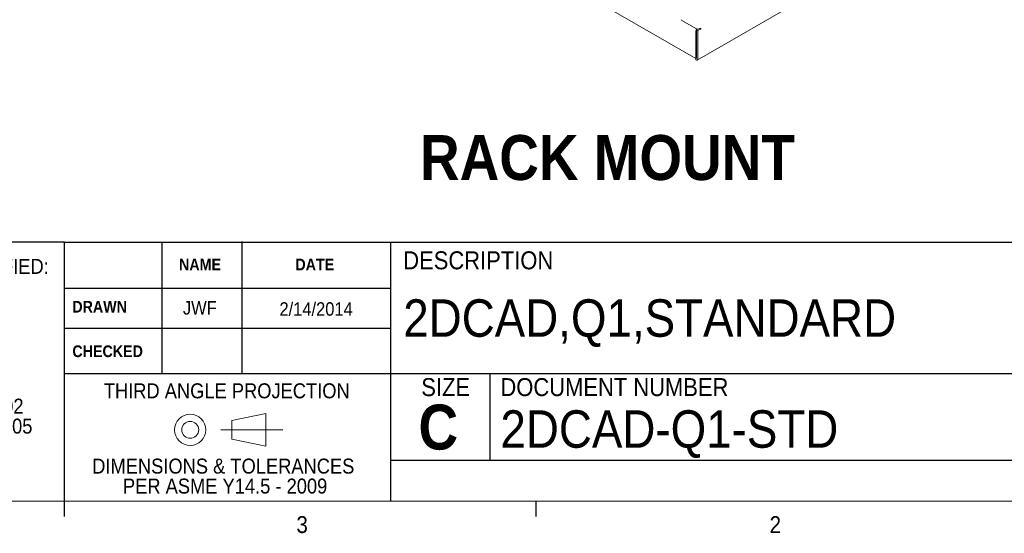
# Paper-space layout '2' of a CAD drawing. Header units: inches. Extents: x 1 to 109, y 1 to 85.
# Tile 34 of 66: x 67 to 94, y 1 to 15. Entities that reach past the tile are written whole.
import ezdxf

# ---------------------------------------------------------------- set-up
doc = ezdxf.new("R2010")
doc.units = ezdxf.units.IN
doc.header["$MEASUREMENT"] = 0
doc.linetypes.add('CENTERX2', pattern=[0.8, 0.5, -0.1, 0.1, -0.1])
doc.layers.add('FORMAT', color=7, linetype='Continuous')
doc.styles.add('SLDTEXTSTYLE0', font='GOTHIC.TTF', dxfattribs={"width": 0.913})
doc.styles.add('SLDTEXTSTYLE1', font='GOTHICB.TTF', dxfattribs={"width": 0.913})

# ---------------------------------------------------------------- blocks, each defined once
blk = doc.blocks.new('Block4')
at = {"color": 7, "linetype": 'Continuous', "lineweight": 0, "ltscale": 5}
for p, q in [((47.749, 18.203), (48.698, 18.399)), ((48.698, 18.399), (48.698, 17.484)), ((47.749, 18.203), (47.749, 17.68)), ((48.698, 17.484), (47.749, 17.68))]:
    blk.add_line(p, q, dxfattribs=at)
at = {"color": 7, "linetype": 'CENTERX2', "lineweight": 0, "ltscale": 5}
blk.add_line((47.447, 17.942), (49.167, 17.942), dxfattribs=at)
at = {"color": 7, "linetype": 'Continuous', "lineweight": 0, "ltscale": 5}
for radius in [0.436, 0.235]:
    blk.add_circle((46.593, 17.942), radius, dxfattribs=at)
blk = doc.blocks.new('SW_NOTE_7')
at = {"layer": 'FORMAT', "color": 0, "ltscale": 5, "attachment_point": 1}
for s, insert, char_height, style in [('UNLESS OTHERWISE SPECIFIED:', (0, 0.532), 0.41667, 'SLDTEXTSTYLE0'), ('DIMENSIONS ARE IN ', (0, -0.579), 0.41667, 'SLDTEXTSTYLE0'), ('INCHES', (5.242, -0.579), 0.4167, 'SLDTEXTSTYLE1'), ('DEFAULT TOLERANCES:', (0, -1.69), 0.41667, 'SLDTEXTSTYLE0'), ('ANGLES  ', (0, -2.801), 0.4167, 'SLDTEXTSTYLE0'), ('%%p', (2.401, -2.801), 0.4167, 'SLDTEXTSTYLE0'), ('   1', (2.798, -2.801), 0.4167, 'SLDTEXTSTYLE0'), ('%%d', (3.541, -2.801), 0.4167, 'SLDTEXTSTYLE0'), ('TWO PLACE DECIMAL    ', (0, -3.357), 0.41667, 'SLDTEXTSTYLE0'), ('%%p', (6.278, -3.357), 0.4167, 'SLDTEXTSTYLE0'), (' .02', (6.675, -3.357), 0.4167, 'SLDTEXTSTYLE0'), ('THREE PLACE DECIMAL  ', (0, -3.912), 0.41667, 'SLDTEXTSTYLE0'), ('%%p', (6.242, -3.912), 0.4167, 'SLDTEXTSTYLE0'), (' .005', (6.639, -3.912), 0.4167, 'SLDTEXTSTYLE0'), ('DO NOT SCALE DRAWING', (0, -5.023), 0.41667, 'SLDTEXTSTYLE0')]:
    blk.add_mtext(s, dxfattribs=dict(at, insert=insert, char_height=char_height, style=style))
blk = doc.blocks.new('SW_NOTE_8')
at = {"layer": 'FORMAT', "color": 0, "ltscale": 5, "char_height": 0.41667, "attachment_point": 2, "style": 'SLDTEXTSTYLE0'}
for s, insert in [('DIMENSIONS & TOLERANCES', (3.711, 0.532)), (' PER ASME Y14.5 - 2009', (3.691, -0.023))]:
    blk.add_mtext(s, dxfattribs=dict(at, insert=insert))

psp = doc.layouts.new('2')

# ---------------------------------------------------------------- linework, layer by layer
at = {"color": 7, "linetype": 'Continuous', "lineweight": 15, "ltscale": 5}
for p, q in [((73.75, 21.326), (85.814, 14.361)), ((85.854, 14.319), (90.419, 16.955)), ((85.814, 15.197), (85.443, 15.411)), ((85.814, 15.123), (85.814, 14.388)), ((85.862, 15.183), (85.828, 15.164)), ((85.828, 15.164), (85.87, 15.14)), ((85.828, 14.38), (85.828, 15.164)), ((85.87, 15.14), (85.934, 15.176)), ((85.87, 14.356), (85.87, 15.14)), ((85.911, 15.19), (85.934, 15.176)), ((85.911, 15.19), (85.934, 15.176)), ((85.948, 15.209), (85.927, 15.197)), ((85.927, 15.197), (85.948, 15.184)), ((85.948, 15.184), (85.934, 15.176)), ((85.934, 15.176), (85.934, 15.176)), ((85.948, 15.209), (85.948, 15.184)), ((85.814, 14.372), (85.816, 14.373)), ((85.814, 14.372), (85.814, 14.323)), ((85.816, 14.373), (85.828, 14.38))]:
    psp.add_line(p, q, dxfattribs=at)
at = {"color": 7, "linetype": 'Continuous', "lineweight": 15, "ltscale": 25}
for centre, radius, start, end in [((85.459, 15.448), 0.0401, 185.6948, 245.6253), ((85.87, 15.306), 0.123, 242.6097, 297.3903), ((85.933, 15.118), 0.119, 144.428, 177.7302), ((85.876, 14.388), 0.0615, 179.5246, 193.9097), ((85.82, 14.379), 0.00873, 230.7967, 9.214), ((85.836, 14.35), 0.0348, 230.7967, 9.214)]:
    psp.add_arc(centre, radius, start, end, dxfattribs=at)
at = {"layer": 'FORMAT', "ltscale": 5}
for p, q in [((68.239, 9.257), (59.075, 9.257)), ((68.239, 9.257), (68.239, 5.599)), ((68.239, 9.257), (77.324, 9.257)), ((70.959, 9.257), (70.959, 5.599)), ((73.184, 9.27), (73.184, 5.599)), ((77.324, 9.257), (77.324, 2.053)), ((77.324, 9.257), (107.614, 9.257)), ((68.239, 7.979), (77.324, 7.979)), ((68.239, 6.859), (77.324, 6.859)), ((68.239, 5.599), (77.324, 5.599)), ((68.239, 5.599), (68.239, 2.053)), ((77.324, 5.599), (107.614, 5.599)), ((80.085, 5.599), (80.085, 3.194)), ((77.324, 3.194), (107.614, 3.194)), ((68.239, 2.053), (68.239, 1.629)), ((81.364, 2.053), (81.364, 1.629))]:
    psp.add_line(p, q, dxfattribs=at)
at = {"layer": 'FORMAT', "lineweight": 0, "ltscale": 5}
psp.add_line((107.614, 2.053), (2.614, 2.053), dxfattribs=at)

# ---------------------------------------------------------------- block references
at = {"layer": 'FORMAT', "color": 7, "ltscale": 5}
for name, p in [('SW_NOTE_7', (59.589, 8.259)), ('SW_NOTE_8', (68.958, 2.703))]:
    psp.add_blockref(name, p, dxfattribs=at)
at = {"layer": 'FORMAT', "ltscale": 5}
psp.add_blockref('Block4', (25.156, -13.907), dxfattribs=at)

# ---------------------------------------------------------------- texts
at = {"color": 7, "linetype": 'Continuous', "lineweight": 0, "ltscale": 5, "insert": (78.141, 12.234), "char_height": 1.25, "attachment_point": 1, "style": 'SLDTEXTSTYLE1'}
psp.add_mtext('RACK MOUNT', dxfattribs=at)
at = {"layer": 'FORMAT', "color": 7, "ltscale": 5}
for s, insert, char_height, attachment_point, style in [('NAME', (72.022, 8.797), 0.325, 2, 'SLDTEXTSTYLE1'), ('DATE', (75.214, 8.797), 0.325, 2, 'SLDTEXTSTYLE1'), ('DESCRIPTION', (77.675, 9.001), 0.5, 1, 'SLDTEXTSTYLE0'), ('2DCAD,Q1,STANDARD', (77.675, 7.666), 1.04167, 1, 'SLDTEXTSTYLE0'), ('DRAWN', (68.469, 7.622), 0.325, 1, 'SLDTEXTSTYLE1'), ('JWF', (72.016, 7.617), 0.375, 2, 'SLDTEXTSTYLE0'), ('2/14/2014', (75.251, 7.585), 0.375, 2, 'SLDTEXTSTYLE0'), ('CHECKED', (68.471, 6.384), 0.325, 1, 'SLDTEXTSTYLE1'), ('SIZE', (78.177, 5.474), 0.5, 1, 'SLDTEXTSTYLE0'), ('DOCUMENT NUMBER', (80.378, 5.474), 0.5, 1, 'SLDTEXTSTYLE0'), ('THIRD ANGLE PROJECTION', (72.765, 5.329), 0.41667, 2, 'SLDTEXTSTYLE0'), ('C', (78.098, 4.737), 1.25, 1, 'SLDTEXTSTYLE1'), ('2DCAD-Q1-STD', (80.378, 4.579), 1.04167, 1, 'SLDTEXTSTYLE0'), ('3', (74.703, 1.634), 0.469, 1, 'SLDTEXTSTYLE0'), ('2', (87.865, 1.634), 0.469, 1, 'SLDTEXTSTYLE0')]:
    psp.add_mtext(s, dxfattribs=dict(at, insert=insert, char_height=char_height, attachment_point=attachment_point, style=style))

doc.saveas('drawing.dxf')
